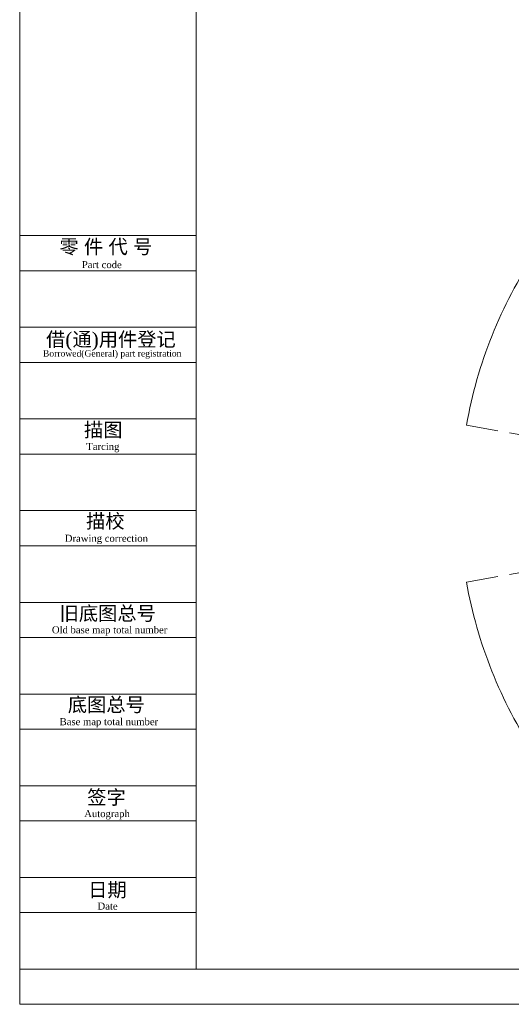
# Model space of a CAD drawing. Header units: millimetres. Extents: x 739 to 2359, y 424 to 1114.
# Tile 1 of 64: x 1553 to 1687, y 544 to 812. Entities that reach past the tile are written whole.
import ezdxf
from ezdxf.enums import TextEntityAlignment as Align

# ---------------------------------------------------------------- set-up
doc = ezdxf.new("R2010")
doc.units = ezdxf.units.MM
doc.linetypes.add('CENTER2', pattern=[28.575, 19.05, -3.175, 3.175, -3.175])
doc.layers.add('10', color=7, linetype='Continuous')
doc.layers.add('6文字层', color=3, linetype='Continuous')
doc.layers.add('5', color=7, linetype='Continuous', lineweight=35)
doc.styles.get("Standard").update_dxf_attribs({"font": 'times.ttf'})

msp = doc.modelspace()

# ---------------------------------------------------------------- linework, layer by layer
at = {"color": 1, "linetype": 'CENTER2', "lineweight": 5}
for q in [(1674.449675, 701.257065), (1674.449675, 658.545559)]:
    msp.add_line((1795.56417, 679.901312), q, dxfattribs=at)
at = {"lineweight": 5}
for start, end in [(146.34491145, 170), (190, 213.55016092)]:
    msp.add_arc((1795.56417, 679.901312), 122.982882, start, end, dxfattribs=at)
at = {"layer": '5', "lineweight": 5}
for p, q in [((1552.853244, 1113.810375), (1552.853244, 543.572175)), ((1600.853093, 1104.210406), (1600.853093, 553.172145)), ((1600.853093, 752.851515), (1552.853244, 752.851515)), ((1600.853093, 743.251545), (1552.853244, 743.251545)), ((1600.853093, 727.891594), (1552.853244, 727.891594)), ((1600.853093, 718.291624), (1552.853244, 718.291624)), ((1600.853093, 702.931672), (1552.853244, 702.931672)), ((1600.853093, 693.331703), (1552.853244, 693.331703)), ((1600.853093, 677.971751), (1552.853244, 677.971751)), ((1600.853093, 668.371782), (1552.853244, 668.371782)), ((1600.853093, 653.01183), (1552.853244, 653.01183)), ((1600.853093, 643.41186), (1552.853244, 643.41186)), ((1600.853093, 628.051909), (1552.853244, 628.051909)), ((1600.853093, 618.451939), (1552.853244, 618.451939)), ((1600.853093, 603.091988), (1552.853244, 603.091988)), ((1600.853093, 593.492018), (1552.853244, 593.492018)), ((1600.853093, 578.132066), (1552.853244, 578.132066)), ((1600.853093, 568.532097), (1552.853244, 568.532097)), ((2349.650729, 553.172145), (1552.853244, 553.172145)), ((1552.853244, 543.572175), (2359.250699, 543.572175))]:
    msp.add_line(p, q, dxfattribs=at)

# ---------------------------------------------------------------- texts
at = {"layer": '10', "color": 7, "lineweight": 5, "char_height": 3.8399879, "attachment_point": 2}
for s, insert in [('零 件 代 号', (1576.301203, 751.765158)), ('借(通)用件登记', (1577.677408, 726.540747)), ('描图', (1575.589684, 701.893053)), ('描校', (1576.150335, 677.042404)), ('旧底图总号', (1576.81144, 651.933424)), ('底图总号', (1576.426866, 627.075382)), ('签字', (1576.478731, 601.847722)), ('日期', (1576.718021, 576.670903))]:
    msp.add_mtext(s, dxfattribs=dict(at, insert=insert))
at = {"layer": '6文字层', "color": 0, "lineweight": 5}
for s, height, p in [('Part code', 1.9199939, (1575.193416, 745.919098)), ('Borrowed(General) part registration', 1.72799455, (1578.017649, 721.650227)), ('Tarcing', 1.9199939, (1575.483913, 696.416256)), ('Drawing correction', 1.91999394, (1576.437887, 671.409499)), (' Old base map total number', 1.91999394, (1576.958526, 646.491734)), ('Base map total number', 1.91999394, (1577.128155, 621.486077)), ('Autograph', 1.9199939, (1576.617337, 596.453597)), ('Date', 1.9199939, (1576.763322, 571.271674))]:
    msp.add_text(s, height=height, dxfattribs=at).set_placement(p, align=Align.TOP_CENTER)

doc.saveas('drawing.dxf')
